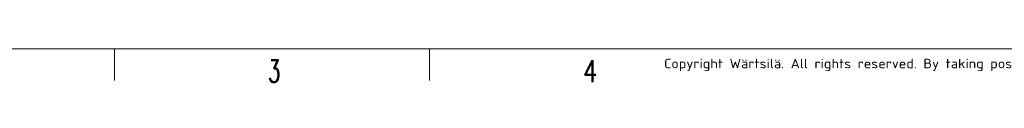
# Model space of a CAD drawing. Header units: inches. Extents: x 0 to 20790, y -12 to 14700.
# Tile 2 of 132: x 2868 to 8340, y -12 to 194. Entities that reach past the tile are written whole.
import ezdxf

# ---------------------------------------------------------------- set-up
doc = ezdxf.new("R2010")
doc.units = ezdxf.units.IN
doc.layers.add('210', color=7, linetype='Continuous', true_color=0xffffff)
doc.styles.add('iso-1', font='isocp.shx')
doc.styles.add('latin_extended', font='simplex.shx')

msp = doc.modelspace()

# ---------------------------------------------------------------- linework, layer by layer
at = {"layer": '210', "color": 7, "linetype": 'Continuous', "lineweight": 18}
for p, q in [((175, 175), (20615, 175)), ((3395, 0), (3395, 175)), ((5145, 0), (5145, 175))]:
    msp.add_line(p, q, dxfattribs=at)

# ---------------------------------------------------------------- texts
at = {"layer": '210', "color": 211, "linetype": 'Continuous', "lineweight": 13, "insert": (6448.722, 51.676), "char_height": 52.5, "attachment_point": 7, "line_spacing_factor": 0.963855, "style": 'iso-1'}
msp.add_mtext('\\W1.2083;Copyright Wärtsilä. All rights reserved. By taking possession of the drawing the recipient recognizes and honours these rights. Neither the whole nor any part of this drawing may be used in any way for construction, fabrication, marketing or any other', dxfattribs=at)
at = {"layer": '210', "color": 211, "linetype": 'Continuous', "lineweight": 18, "char_height": 122.5, "attachment_point": 7, "line_spacing_factor": 0.963855, "style": 'latin_extended'}
for s, insert in [('\\W0.6563;3', (4248.412, -9.36)), ('\\W0.7656;4', (5998.412, -9.36))]:
    msp.add_mtext(s, dxfattribs=dict(at, insert=insert))

doc.saveas('drawing.dxf')
